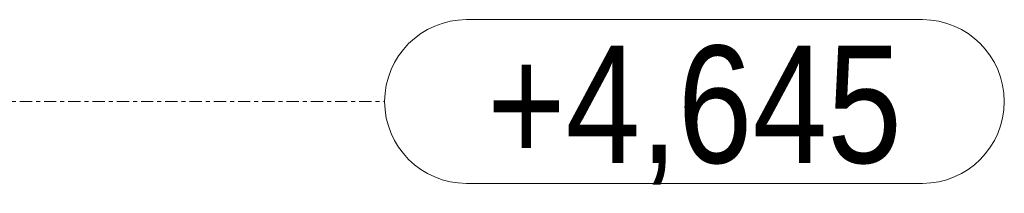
# Model space of a CAD drawing. Header units: millimetres. Extents: x 161070 to 520640, y 9197 to 248394.
# Tile 134 of 137: x 274101 to 276505, y 139409 to 139833. Entities that reach past the tile are written whole.
import ezdxf

# ---------------------------------------------------------------- set-up
doc = ezdxf.new("R2010")
doc.units = ezdxf.units.MM
doc.header["$LTSCALE"] = 10
doc.linetypes.add('DXK_LINE_DOT3', pattern=[5.9187, 2.979, -0.9799, 0.9799, -0.9799])
doc.styles.add('Arial Narrow', font='ARIALN.TTF', dxfattribs={"height": 0.2})

msp = doc.modelspace()

# ---------------------------------------------------------------- linework, layer by layer
at = {"color": 252, "linetype": 'Continuous', "lineweight": 15}
for p, q in [((275192.2, 139833.4), (276304.6, 139833.4)), ((275192.2, 139433.4), (276304.6, 139433.4))]:
    msp.add_line(p, q, dxfattribs=at)
at = {"color": 252, "linetype": 'DXK_LINE_DOT3', "lineweight": 15}
msp.add_line((271260.7, 139633.4), (274992.2, 139633.4), dxfattribs=at)
at = {"color": 252, "linetype": 'Continuous', "lineweight": 15}
for centre, start, end in [((275192.2, 139633.4), 90, 270), ((276304.6, 139633.4), 270, 90)]:
    msp.add_arc(centre, 200, start, end, dxfattribs=at)

# ---------------------------------------------------------------- texts
at = {"color": 252, "linetype": 'Continuous', "lineweight": 15, "style": 'Arial Narrow'}
msp.add_text('+4,645', height=286.33, dxfattribs=at).set_placement((275242.2, 139483.4))

doc.saveas('drawing.dxf')
